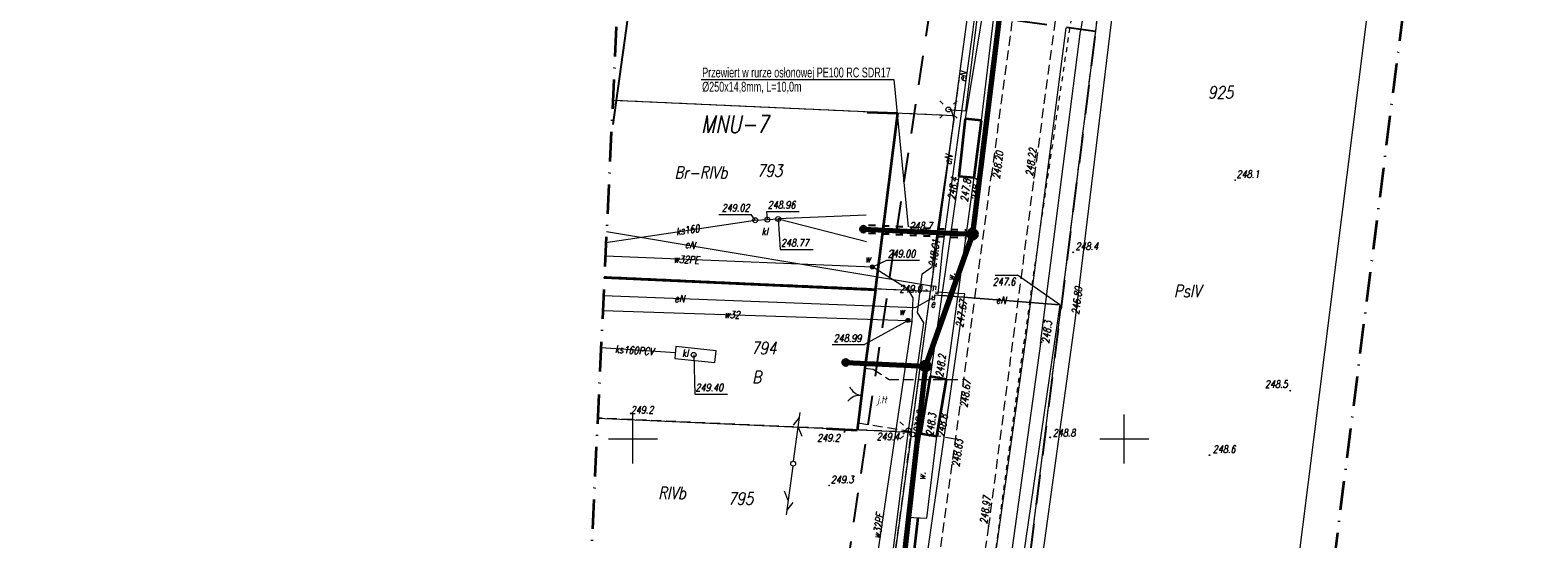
# Model space of a CAD drawing. Header units: millimetres. Extents: x 7436010 to 7436992, y 5663514 to 5666647.
# Tile 39 of 45: x 7436689 to 7436842, y 5666440 to 5666492. Entities that reach past the tile are written whole.
import ezdxf
from ezdxf.enums import TextEntityAlignment as Align

# ---------------------------------------------------------------- set-up
doc = ezdxf.new("R2010")
doc.units = ezdxf.units.MM
doc.header["$PDSIZE"] = 1
for name, pattern in [('0.7_0.7', [1.4, 0.7, -0.7]), ('1', [0]), ('3', [1, 0.5, -0.5]), ('4', [2.5, 1.5, -1]), ('GAK', [3.5, 2, -0.75, 0, -0.75]), ('GDE', [0]), ('GUZ', [1.5, 1, -0.5]), ('KOR', [2, 1, 1]), ('KOU', [1.5, 1, -0.5]), ('UBE', [0]), ('UPE', [2, 1, 1]), ('UPW', [2, 1, 1])]:
    doc.linetypes.add(name, pattern=pattern)
for name, color, linetype, lineweight in [('4 JEZDNIA MB', 7, 'KOU', 18), ('5 RÓW PRZYDROŻNY', 7, 'Continuous', 18), ('_AA_Kanalizacja grawitacyjna - trasa', 244, 'Continuous', 70), ('_AA_Odcinki boczne grawitacyjne 160mm - trasa', 30, 'Continuous', 70), ('_AA_Studnia kanalizacyjna bet.1000mm - symbol', 24, 'Continuous', 40), ('_AA_Studnia kanalizacyjna PP 600mm - symbol', 24, 'Continuous', 40), ('_HH_Przewiert OPIS', 7, 'Continuous', 25), ('_HH_Przewiert_przecisk w rurze osłonowej - trasa', 202, '0.7_0.7', 30), ('DZIALKI_SYT-WYS_T_0', 7, 'Continuous', 18), ('EDZPD_L_1', 7, 'GDE', 18), ('EDZPP_T_0', 7, 'Continuous', 18), ('EDZTD_T_0', 7, 'Continuous', 18), ('EUZOU_T_0', 96, 'Continuous', 18), ('EUZOU_T_3', 7, 'Continuous', 18), ('EUZPU_L_3', 7, 'KOR', 18), ('EUZPU_L_7', 7, 'KOR', 18), ('Linie_opisowe', 7, 'Continuous', 5), ('MPZP', 6, '4', 25), ('Podzial_sekcyjny_krzyze', 7, 'Continuous', 13), ('PunPOMIAR1', 7, 'Continuous', 18), ('RzedPOMIAR1', 7, 'Continuous', 18), ('SDROK_T_0', 7, 'Continuous', 18), ('SDRPK_L_1', 7, 'KOU', 18), ('SDRPK_L_4', 7, 'KOU', 18), ('SDRPT_L_0', 7, '1', 35), ('SIEC_ENERGETYCZNA_L_0', 1, '3', 18), ('SZOPO_L_0', 7, 'BGT', 35), ('SZOPO_T_0', 7, 'Continuous', 18), ('UEEOA_T_0', 1, 'Continuous', 18), ('UEEOC_T_0', 1, 'Continuous', 18), ('UEEOO_T_0', 1, 'Continuous', 18), ('UEEPA_L_2', 1, '1', 18), ('UEEPA_T_2', 1, 'Continuous', 18), ('UEEPB_L_0', 1, 'UBE', 18), ('UEEPON_L_0', 1, 'UPE', 18), ('UKKOA_T_3', 34, 'Continuous', 18), ('UKKOO_T_3', 34, 'Continuous', 18), ('UKKPA_T_6', 34, 'Continuous', 18), ('UKKPOR_L_3', 34, '1', 18), ('UTTPA_T_3', 30, 'Continuous', 18), ('UWWOA_T_0', 5, 'Continuous', 18), ('UWWOC_T_0', 5, 'Continuous', 18), ('UWWOO_T_0', 5, 'Continuous', 18), ('UWWPA_T_0', 5, 'Continuous', 18), ('UWWPO_L_0', 5, '1', 18), ('UWWPO_L_1', 5, '1', 18), ('UŻYTKI LINIE', 96, 'GUZ', 18), ('UŻYTKI OZNACZENIE', 96, 'Continuous', 18), ('WEKTOR WODOCIĄGI wo', 5, 'Continuous', 18), ('WUKOS_T_0', 7, 'Continuous', 18), ('WUKOS_T_1', 7, 'Continuous', 18), ('ZAKRES MAPY', 1, 'GAK', 35)]:
    doc.layers.add(name, color=color, linetype=linetype, lineweight=lineweight)
for name, color, linetype in [('_AA_Studnia kanalizacyjna bet.1000mm - plamki', 255, 'Continuous'), ('_AA_Studnia kanalizacyjna PP 600mm - plamki', 24, 'Continuous'), ('_map', 7, 'Continuous')]:
    doc.layers.add(name, color=color, linetype=linetype)
doc.styles.add('K1_ACAD', font='romans.shx', dxfattribs={"width": 0.8, "oblique": 12})
doc.styles.add('PLAN 2 pop.', font='ARIALN.TTF', dxfattribs={"width": 0.8})
doc.linetypes.add('BGT', pattern='A,3.75,[133,ltypeshp.shx,S=0.1875,R=0,X=0,Y=0],3.75', length=7.5)

# ---------------------------------------------------------------- blocks, each defined once
blk = doc.blocks.new('GRT')
at = {"linetype": 'Continuous'}
blk.add_circle((0, 0), 0.25, dxfattribs=at)
blk = doc.blocks.new('BGB')
at = {"linetype": 'Continuous'}
for centre, start, end in [((-1.5, 0), 359.9995, 60), ((1.5, 0), 120, 180.0005)]:
    blk.add_arc(centre, 1.5, start, end, dxfattribs=at)
blk = doc.blocks.new('SLS')
at = {"linetype": 'Continuous'}
blk.add_circle((0, 0), 0.25, dxfattribs=at)
blk = doc.blocks.new('LAT')
at = {"linetype": 'Continuous'}
for p, q in [((-0.53035, 0.53035), (-0.8839, 0.8839)), ((0.53035, 0.53035), (0.8839, 0.8839)), ((-0.53035, -0.53035), (-0.8839, -0.8839)), ((0.53035, -0.53035), (0.8839, -0.8839))]:
    blk.add_line(p, q, dxfattribs=at)
blk = doc.blocks.new('WLZ')
at = {"linetype": 'Continuous'}
blk.add_circle((0, 0), 0.25, dxfattribs=at)
blk = doc.blocks.new('PLT')
at = {"linetype": 'Continuous'}
for p, q in [((0.25, 0), (5.25, 0)), ((3.76605, 0), (2.9, -0.5)), ((3.9, 0.5), (4.76605, 0))]:
    blk.add_line(p, q, dxfattribs=at)
blk = doc.blocks.new('ZAS')
at = {"linetype": 'Continuous'}
for radius in [0.2, 0.175, 0.15, 0.125, 0.1, 0.075, 0.05, 0.025, 0.00715]:
    blk.add_circle((0, 0), radius, dxfattribs=at)
blk = doc.blocks.new('WSP')
at = {"linetype": 'Continuous'}
blk.add_circle((0, 0), 0.045, dxfattribs=at)
blk = doc.blocks.new('STUDZ')
at = {"layer": '4 JEZDNIA MB', "flags": 128}
for points in [[(7436804.28, 5666558.93), (7436801.27, 5666550.74), (7436798.32, 5666532.34), (7436790.81, 5666476.59), (7436786.19, 5666441.13)], [(7436795.86, 5666553), (7436796.95, 5666551.81), (7436793.98, 5666533.01), (7436786.46, 5666476.71)], [(7436784.8, 5666464.36), (7436786.46, 5666476.71)]]:
    blk.add_lwpolyline(points, dxfattribs=at)
at = {"layer": 'EDZPD_L_1'}
for p, q in [((7436782.7, 5666482.94), (7436784.86, 5666498.91)), ((7436797.48, 5666494.85), (7436787.52, 5666415.51)), ((7436814.78, 5666414.19), (7436824.95, 5666494.99)), ((7436747.94, 5666484.49), (7436782.7, 5666482.94)), ((7436782.7, 5666482.94), (7436780.28, 5666465.03)), ((7436780.28, 5666465.03), (7436747.09, 5666466.51)), ((7436778.34, 5666450.7), (7436780.28, 5666465.03)), ((7436746.4, 5666452.13), (7436778.34, 5666450.7)), ((7436778.34, 5666450.7), (7436776.29, 5666435.52))]:
    blk.add_line(p, q, dxfattribs=at)
at = {"layer": 'EUZPU_L_3'}
for p, q in [((7436798.93, 5666512.6), (7436795.55, 5666491.52)), ((7436786.04, 5666496.21), (7436783.81, 5666482.58)), ((7436785.48, 5666482.42), (7436787.08, 5666495.92)), ((7436789.97, 5666460.08), (7436794.1, 5666491.86)), ((7436791.48, 5666459.71), (7436795.55, 5666491.52)), ((7436781.91, 5666456.06), (7436784.72, 5666476.61)), ((7436779.27, 5666450.56), (7436777.9, 5666442.04)), ((7436779.89, 5666441.93), (7436780.91, 5666450.29)), ((7436777.9, 5666442.04), (7436779.89, 5666441.93))]:
    blk.add_line(p, q, dxfattribs=at)
at = {"layer": 'EUZPU_L_7'}
for p, q in [((7436783.17, 5666476.75), (7436780.25, 5666456.35)), ((7436782.66, 5666408.26), (7436789.97, 5666460.08)), ((7436791.48, 5666459.71), (7436784.87, 5666412.37))]:
    blk.add_line(p, q, dxfattribs=at)
at = {"layer": 'Podzial_sekcyjny_krzyze', "color": 7, "lineweight": 13}
for p, q in [((7436750, 5666447.5), (7436750, 5666452.5)), ((7436800, 5666447.5), (7436800, 5666452.5)), ((7436747.5, 5666450), (7436752.5, 5666450)), ((7436797.5, 5666450), (7436802.5, 5666450))]:
    blk.add_line(p, q, dxfattribs=at)
at = {"layer": 'PunPOMIAR1'}
for p in [(7436786.46, 5666476.71), (7436790.81, 5666476.59), (7436811.27, 5666476.36), (7436769.98, 5666445.26), (7436786.19, 5666441.13)]:
    blk.add_point(p, dxfattribs=at)
at = {"layer": 'SDRPK_L_1'}
for p, q in [((7436777.86, 5666413.74), (7436784.8, 5666464.36)), ((7436773.58, 5666457.21), (7436774.46, 5666457.12)), ((7436774.46, 5666457.12), (7436776.06, 5666456.05)), ((7436776.06, 5666456.05), (7436783.65, 5666456.06)), ((7436772.93, 5666451.64), (7436782.85, 5666450.02))]:
    blk.add_line(p, q, dxfattribs=at)
at = {"layer": 'SDRPK_L_4'}
blk.add_line((7436786.19, 5666441.13), (7436780.71, 5666404.11), dxfattribs=at)
at = {"layer": 'SDRPT_L_0'}
for p, q in [((7436783.81, 5666482.58), (7436783.17, 5666476.75)), ((7436785.48, 5666482.42), (7436783.81, 5666482.58)), ((7436784.72, 5666476.61), (7436785.48, 5666482.42)), ((7436783.17, 5666476.75), (7436784.72, 5666476.61)), ((7436780.25, 5666456.35), (7436779.27, 5666450.56)), ((7436781.91, 5666456.06), (7436780.25, 5666456.35)), ((7436780.91, 5666450.29), (7436781.91, 5666456.06)), ((7436779.27, 5666450.56), (7436780.91, 5666450.29)), ((7436778.45, 5666436.92), (7436779.03, 5666442.02))]:
    blk.add_line(p, q, dxfattribs=at)
at = {"layer": 'SIEC_ENERGETYCZNA_L_0'}
for p, q in [((7436794.9, 5666494.82), (7436794.15, 5666489.88)), ((7436794.15, 5666489.88), (7436793.41, 5666484.94)), ((7436793.41, 5666484.94), (7436792.68, 5666479.99)), ((7436792.68, 5666479.99), (7436791.95, 5666475.04)), ((7436791.95, 5666475.04), (7436791.23, 5666470.09)), ((7436791.23, 5666470.09), (7436790.53, 5666465.14)), ((7436790.53, 5666465.14), (7436789.83, 5666460.19)), ((7436789.83, 5666460.19), (7436789.14, 5666455.24)), ((7436789.14, 5666455.24), (7436788.46, 5666450.29)), ((7436788.46, 5666450.29), (7436787.78, 5666445.33)), ((7436787.78, 5666445.33), (7436787.12, 5666440.38)), ((7436787.12, 5666440.38), (7436786.46, 5666435.42))]:
    blk.add_line(p, q, dxfattribs=at)
at = {"layer": 'SZOPO_L_0'}
for p, q in [((7436773.84, 5666483.28), (7436776.94, 5666483.16)), ((7436774.67, 5666465.16), (7436776.94, 5666483.16)), ((7436774.67, 5666465.16), (7436747.08, 5666466.4)), ((7436774.67, 5666465.16), (7436773.58, 5666457.21)), ((7436773.58, 5666457.21), (7436772.93, 5666451.64)), ((7436772.82, 5666450.88), (7436769.68, 5666451.04)), ((7436772.93, 5666451.64), (7436772.82, 5666450.88))]:
    blk.add_line(p, q, dxfattribs=at)
at = {"layer": 'UEEOC_T_0'}
for p in [(7436786.87, 5666466.67), (7436793.43, 5666463.66)]:
    blk.add_line(p, (7436789.13, 5666466.67), dxfattribs=at)
at = {"layer": 'UEEPA_L_2', "linetype": '3'}
for p, q in [((7436780.57, 5666465.55), (7436780.42, 5666464.21)), ((7436780.85, 5666465.53), (7436780.57, 5666465.55)), ((7436780.7, 5666464.18), (7436780.85, 5666465.53)), ((7436780.42, 5666464.21), (7436780.7, 5666464.18))]:
    blk.add_line(p, q, dxfattribs=at)
at = {"layer": 'UEEPB_L_0'}
for p, q in [((7436793.43, 5666463.66), (7436781.47, 5666464.62)), ((7436791.36, 5666449.39), (7436790.94, 5666446.42))]:
    blk.add_line(p, q, dxfattribs=at)
at = {"layer": 'UEEPON_L_0'}
for p, q in [((7436784.58, 5666491.41), (7436788.73, 5666523.5)), ((7436783.88, 5666483.42), (7436785.71, 5666498.4)), ((7436781.54, 5666469.42), (7436784.58, 5666491.41)), ((7436782.43, 5666483.51), (7436782.1, 5666483.54)), ((7436782.7, 5666482.54), (7436782.43, 5666483.51)), ((7436782.43, 5666483.51), (7436783.88, 5666483.42)), ((7436780.46, 5666467.52), (7436782.7, 5666482.54)), ((7436747.31, 5666471.13), (7436780.57, 5666465.55)), ((7436781.07, 5666464.79), (7436781.54, 5666469.42)), ((7436779.43, 5666466.81), (7436780.46, 5666467.52)), ((7436778.96, 5666462.89), (7436779.43, 5666466.81)), ((7436747, 5666464.59), (7436778.76, 5666463.39)), ((7436778.43, 5666427.72), (7436783.76, 5666464.78)), ((7436778.76, 5666463.39), (7436780.64, 5666464.47)), ((7436780.66, 5666464.68), (7436793.43, 5666463.66)), ((7436783.76, 5666464.78), (7436780.78, 5666464.95)), ((7436780.78, 5666464.84), (7436781.07, 5666464.79)), ((7436779.61, 5666461.81), (7436778.96, 5666462.89)), ((7436793.43, 5666463.66), (7436789.68, 5666437.75)), ((7436778.05, 5666450.86), (7436779.61, 5666461.81)), ((7436776.21, 5666436.45), (7436778.05, 5666450.86))]:
    blk.add_line(p, q, dxfattribs=at)
at = {"layer": 'UKKOA_T_3'}
for p, q in [((7436758.72, 5666472.87), (7436762.04, 5666472.87)), ((7436762.43, 5666472.27), (7436762.04, 5666472.87)), ((7436763.68, 5666472.33), (7436763.63, 5666473.16)), ((7436763.63, 5666473.16), (7436766.92, 5666473.16)), ((7436764.77, 5666472.4), (7436764.98, 5666469.3)), ((7436764.98, 5666469.3), (7436768.33, 5666469.3)), ((7436756.18, 5666458.57), (7436756.28, 5666454.57)), ((7436756.28, 5666454.57), (7436759.63, 5666454.57))]:
    blk.add_line(p, q, dxfattribs=at)
at = {"layer": 'UKKPOR_L_3'}
for p, q in [((7436747.25, 5666470.01), (7436762.43, 5666472.27)), ((7436762.43, 5666472.27), (7436763.68, 5666472.33)), ((7436763.68, 5666472.33), (7436764.77, 5666472.4)), ((7436773.74, 5666472.79), (7436764.77, 5666472.4)), ((7436764.77, 5666472.4), (7436773.78, 5666470.11)), ((7436746.74, 5666459.3), (7436754.31, 5666458.81)), ((7436754.37, 5666459.41), (7436754.25, 5666458.21)), ((7436758.45, 5666458.98), (7436754.37, 5666459.41)), ((7436758.32, 5666457.78), (7436758.45, 5666458.98)), ((7436754.25, 5666458.21), (7436758.32, 5666457.78))]:
    blk.add_line(p, q, dxfattribs=at)
at = {"layer": 'UWWOA_T_0'}
for p, q in [((7436774.36, 5666467.52), (7436775.84, 5666468.19)), ((7436775.84, 5666468.19), (7436779.16, 5666468.19)), ((7436777.99, 5666462.07), (7436773.57, 5666459.61)), ((7436770.28, 5666459.61), (7436773.57, 5666459.61))]:
    blk.add_line(p, q, dxfattribs=at)
at = {"layer": 'UWWPO_L_0'}
for p, q in [((7436747.19, 5666468.64), (7436774.36, 5666467.52)), ((7436778.02, 5666465.21), (7436774.36, 5666467.52)), ((7436778.51, 5666464.36), (7436778.02, 5666465.21)), ((7436746.92, 5666463.09), (7436777.99, 5666462.07)), ((7436778.41, 5666461.94), (7436778.51, 5666464.36)), ((7436771.39, 5666414.26), (7436778.41, 5666461.94)), ((7436777.99, 5666462.07), (7436778.41, 5666461.94))]:
    blk.add_line(p, q, dxfattribs=at)
at = {"layer": 'UŻYTKI LINIE', "flags": 128}
for points in [[(7436823.93, 5666586.6), (7436810.63, 5666566.41), (7436804.47, 5666551.66), (7436797.48, 5666494.85), (7436787.52, 5666415.51)], [(7436773.49, 5666416.41), (7436776.29, 5666435.52), (7436778.34, 5666450.7), (7436780.28, 5666465.03), (7436782.7, 5666482.94), (7436784.86, 5666498.91)], [(7436747.94, 5666484.49), (7436782.7, 5666482.94)], [(7436780.28, 5666465.03), (7436747.09, 5666466.51)], [(7436778.34, 5666450.7), (7436746.4, 5666452.13)]]:
    blk.add_lwpolyline(points, dxfattribs=at)
at = {"layer": 'WEKTOR WODOCIĄGI wo'}
for p, q in [((7436799.18, 5666496.73), (7436794.97, 5666462.04)), ((7436794.97, 5666462.04), (7436787.95, 5666411.32))]:
    blk.add_line(p, q, dxfattribs=at)
at = {"layer": 'ZAKRES MAPY', "ltscale": 1.5}
blk.add_lwpolyline([(7436499.64, 5664770.19), (7436618.18, 5665205.39), (7436683.21, 5665437.78), (7436699.29, 5665515.69), (7436766.55, 5666002.2), (7436830.55, 5666510.53), (7436842.09, 5666581.76), (7436785.51, 5666596.85), (7436785.51, 5666596.85), (7436586.58, 5666594.14), (7436584.94, 5666524.7), (7436750.08, 5666529.35), (7436745.08, 5666424.3), (7436720.95, 5666302.3), (7436720.95, 5666302.3), (7436688.83, 5666001.55), (7436443.21, 5666009.35), (7436440.09, 5665956.61), (7436694.21, 5665946.11), (7436662.94, 5665733.97), (7436630.66, 5665497.39), (7436531.49, 5665129.94)], dxfattribs=at)
at = {"layer": 'EDZPP_T_0'}
blk.add_blockref('GRT', (7436778.44, 5666450.47), dxfattribs=at)
at = {"layer": 'SZOPO_T_0', "rotation": 83.34387068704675}
blk.add_blockref('BGB', (7436773.26, 5666454.43), dxfattribs=at)
at = {"layer": 'UEEPA_T_2'}
for name, p in [('LAT', (7436782.1, 5666483.54)), ('SLS', (7436782.1, 5666483.54)), ('LAT', (7436778.05, 5666450.86)), ('SLS', (7436778.05, 5666450.86))]:
    blk.add_blockref(name, p, dxfattribs=at)
at = {"layer": 'UKKPA_T_6'}
for p in [(7436762.43, 5666472.27), (7436763.68, 5666472.33), (7436764.77, 5666472.4), (7436756.18, 5666458.57)]:
    blk.add_blockref('WLZ', p, dxfattribs=at)
at = {"layer": 'UTTPA_T_3'}
for name, rotation in [('PLT', 82.28284177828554), ('SLS', 0.06310092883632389), ('PLT', 262.3079067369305)]:
    blk.add_blockref(name, (7436766.3, 5666447.48), dxfattribs=dict(at, rotation=rotation))
at = {"layer": 'UWWPA_T_0'}
for p, rotation in [((7436774.36, 5666467.52), 177.6441261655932), ((7436777.99, 5666462.07), 167.8752890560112)]:
    blk.add_blockref('ZAS', p, dxfattribs=dict(at, rotation=rotation))
at = {"layer": 'WUKOS_T_0'}
for p in [(7436783.17, 5666476.75), (7436784.02, 5666476.44), (7436784.72, 5666476.61), (7436781.17, 5666456.31), (7436781.91, 5666456.06), (7436783.65, 5666456.06), (7436779.27, 5666450.56), (7436780.18, 5666450.33), (7436780.91, 5666450.29), (7436782.85, 5666450.02)]:
    blk.add_blockref('WSP', p, dxfattribs=at)
for p, rotation in [((7436781.26, 5666471.12), 0.06176221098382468), ((7436794.79, 5666469), 0.06132507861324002), ((7436779.86, 5666465.15), 0.06181685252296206), ((7436791.57, 5666459.86), 0.06116115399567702), ((7436816.9, 5666454.92), 0.06050545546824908), ((7436749.77, 5666452.59), 0.0638932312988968), ((7436771.52, 5666450.74), 0.0625818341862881), ((7436777.55, 5666450.56), 0.06203541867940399), ((7436792.47, 5666450.16), 0.06086062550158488), ((7436808.67, 5666448.35), 0.06017760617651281)]:
    blk.add_blockref('WSP', p, dxfattribs=dict(at, rotation=rotation))
at = {"layer": '5 RÓW PRZYDROŻNY', "style": 'K1_ACAD', "oblique": 12, "width": 0.8}
blk.add_text('w.', height=0.75, rotation=86.154, dxfattribs=at).set_placement((7436782.74, 5666466.49), align=Align.CENTER)
at = {"layer": 'DZIALKI_SYT-WYS_T_0', "style": 'K1_ACAD', "oblique": 12, "width": 0.8}
for s, p in [('793', (7436763.91, 5666477.31)), ('794', (7436763.31, 5666459.25)), ('795', (7436760.96, 5666443.93))]:
    blk.add_text(s, height=1.25, dxfattribs=at).set_placement(p, align=Align.MIDDLE)
at = {"layer": 'EDZTD_T_0', "style": 'K1_ACAD', "oblique": 12, "width": 0.8}
blk.add_text('925', height=1.25, dxfattribs=at).set_placement((7436808.52, 5666485.91), align=Align.TOP_LEFT)
at = {"layer": 'EUZOU_T_0', "style": 'K1_ACAD', "oblique": 12, "width": 0.8}
blk.add_text('B', height=1.25, dxfattribs=at).set_placement((7436762.59, 5666456.31), align=Align.MIDDLE)
at = {"layer": 'EUZOU_T_3', "style": 'K1_ACAD', "oblique": 12, "width": 0.8}
blk.add_text('w.', height=0.75, rotation=86.154, dxfattribs=at).set_placement((7436779.75, 5666446.22), align=Align.CENTER)
at = {"layer": 'RzedPOMIAR1', "style": 'K1_ACAD', "oblique": 12, "width": 0.8}
for s, rotation, p in [('248.20', 82.392, (7436787.32, 5666476.44)), ('248.22', 82.328, (7436790.7, 5666476.73)), ('248.97', 82.5704, (7436786.05, 5666441.32))]:
    blk.add_text(s, height=0.75, rotation=rotation, dxfattribs=at).set_placement(p)
for s, p in [('248.1', (7436811.43, 5666476.59)), ('249.3', (7436770.14, 5666445.49))]:
    blk.add_text(s, height=0.75, dxfattribs=at).set_placement(p)
at = {"layer": 'SDROK_T_0', "style": 'K1_ACAD', "oblique": 12, "width": 0.8}
blk.add_text('j.tł', height=0.75, dxfattribs=at).set_placement((7436774.87, 5666453.63))
at = {"layer": 'UEEOA_T_0', "style": 'K1_ACAD', "oblique": 12, "width": 0.8}
blk.add_text('e', height=0.75, rotation=0.0619, dxfattribs=at).set_placement((7436780.3, 5666463.4))
at = {"layer": 'UEEOC_T_0', "style": 'K1_ACAD', "oblique": 12, "width": 0.8}
blk.add_text('248.01', height=0.75, rotation=81.5178, dxfattribs=at).set_placement((7436780.46, 5666467.52), align=Align.MIDDLE_LEFT)
blk.add_text('247.6', height=0.75, dxfattribs=at).set_placement((7436786.61, 5666466.39), align=Align.TOP_LEFT)
blk.add_text('247.67', height=0.75, rotation=81, dxfattribs=at).set_placement((7436783.66, 5666464.15), align=Align.MIDDLE_RIGHT)
at = {"layer": 'UEEOO_T_0', "style": 'K1_ACAD', "oblique": 12, "width": 0.8}
for rotation, p in [(82.1368, (7436783.88, 5666486.35)), (350.4662, (7436755.24, 5666469.48))]:
    blk.add_text('eN', height=0.75, rotation=rotation, dxfattribs=at).set_placement(p)
for rotation, p in [(81.5178, (7436782.09, 5666478.45)), (357.8448, (7436754.74, 5666464.29)), (355.4332, (7436787.46, 5666464.14))]:
    blk.add_text('eN', height=0.75, rotation=rotation, dxfattribs=at).set_placement(p, align=Align.MIDDLE)
at = {"layer": 'UKKOA_T_3', "style": 'K1_ACAD', "oblique": 12, "width": 0.8}
blk.add_text('249.02', height=0.75, dxfattribs=at).set_placement((7436761.86, 5666473.17), align=Align.RIGHT)
for s, p in [('248.96', (7436763.71, 5666473.46)), ('248.77', (7436765.06, 5666469.6)), ('249.40', (7436756.36, 5666454.87))]:
    blk.add_text(s, height=0.75, dxfattribs=at).set_placement(p)
for p in [(7436763.08, 5666471.51), (7436754.99, 5666459.11)]:
    blk.add_text('kl', height=0.75, dxfattribs=at).set_placement(p, align=Align.TOP_LEFT)
at = {"layer": 'UKKOO_T_3', "style": 'K1_ACAD', "oblique": 12, "width": 0.8}
blk.add_text('ks160', height=0.75, rotation=8.4561, dxfattribs=at).set_placement((7436755.63, 5666470.91), align=Align.CENTER)
blk.add_text('ks160PCV', height=0.75, rotation=356.3269, dxfattribs=at).set_placement((7436750.14, 5666459.02), align=Align.MIDDLE)
at = {"layer": 'UWWOA_T_0', "style": 'K1_ACAD', "oblique": 12, "width": 0.8}
for s, p in [('249.00', (7436775.92, 5666468.49)), ('w', (7436773.63, 5666467.96)), ('w', (7436777.08, 5666462.61))]:
    blk.add_text(s, height=0.75, dxfattribs=at).set_placement(p)
blk.add_text('248.99', height=0.75, dxfattribs=at).set_placement((7436773.25, 5666459.89), align=Align.RIGHT)
at = {"layer": 'UWWOC_T_0', "style": 'K1_ACAD', "oblique": 12, "width": 0.8}
blk.add_text('246.80', height=0.75, rotation=83.0846, dxfattribs=at).set_placement((7436795.39, 5666462.63))
at = {"layer": 'UWWOO_T_0', "style": 'K1_ACAD', "oblique": 12, "width": 0.8}
for rotation, p in [(357.6441, (7436754.1, 5666467.95)), (81.6244, (7436775.15, 5666439.81))]:
    blk.add_text('w32PE', height=0.75, rotation=rotation, dxfattribs=at).set_placement(p)
blk.add_text('w32', height=0.75, rotation=358.1122, dxfattribs=at).set_placement((7436760.08, 5666462.66), align=Align.MIDDLE)
at = {"layer": 'UŻYTKI OZNACZENIE', "style": 'K1_ACAD', "oblique": 12, "width": 0.8}
for s, p in [('Br-RIVb', (7436756.92, 5666477.13)), ('PsIV', (7436806.43, 5666465.07)), ('RIVb', (7436753.97, 5666444.51))]:
    blk.add_text(s, height=1.25, dxfattribs=at).set_placement(p, align=Align.MIDDLE)
at = {"layer": 'WUKOS_T_1', "style": 'K1_ACAD', "oblique": 12, "width": 0.8}
for s, rotation, p in [('248.4', 81.855, (7436783.1, 5666476.6)), ('248.7', 0.0618, (7436780.47, 5666471.32)), ('249.0', 0.0618, (7436779.42, 5666464.92)), ('248.5', 0.0605, (7436816.63, 5666455.22)), ('249.2', 0.0626, (7436771.06, 5666449.73))]:
    blk.add_text(s, height=0.75, rotation=rotation, dxfattribs=at).set_placement(p, align=Align.RIGHT)
blk.add_text('247.8', height=0.75, rotation=82.2126, dxfattribs=at).set_placement((7436784.02, 5666476.45), align=Align.MIDDLE_RIGHT)
for s, rotation, p in [('248.3', 82.215, (7436784.72, 5666476.61)), ('248.67', 82.6117, (7436783.65, 5666456.06)), ('249.4', 0.0621, (7436777.11, 5666450.62)), ('248.83', 82.1934, (7436782.85, 5666450.02))]:
    blk.add_text(s, height=0.75, rotation=rotation, dxfattribs=at).set_placement(p, align=Align.TOP_RIGHT)
for s, rotation, p in [('248.4', 0.0613, (7436795.04, 5666469.24)), ('248.3', 82.7628, (7436792.35, 5666459.69)), ('249.2', 0.0639, (7436749.77, 5666452.59)), ('248.9', 80.406, (7436779.27, 5666450.56)), ('248.8', 0.0608, (7436792.72, 5666450.26)), ('248.6', 0.0602, (7436809.01, 5666448.6))]:
    blk.add_text(s, height=0.75, rotation=rotation, dxfattribs=at).set_placement(p)
for s, rotation, p in [('248.2', 82.2126, (7436781.17, 5666456.31)), ('248.3', 82.1881, (7436780.18, 5666450.33))]:
    blk.add_text(s, height=0.75, rotation=rotation, dxfattribs=at).set_placement(p, align=Align.MIDDLE_LEFT)
blk.add_text('248.8', height=0.75, rotation=80.1677, dxfattribs=at).set_placement((7436780.91, 5666450.29), align=Align.TOP_LEFT)
blk = doc.blocks.new('MPZP')
at = {"layer": 'MPZP', "color": 220, "ltscale": 2, "flags": 128}
blk.add_lwpolyline([(7436796.9, 5666490.26), (7436754.87, 5666495.88), (7436757.95, 5666572.89), (7436758.79, 5666595.42)], dxfattribs=at)
at = {"layer": 'MPZP', "ltscale": 2, "flags": 128}
for points in [[(7436822.53, 5666584.47), (7436810.63, 5666566.41), (7436804.47, 5666551.66), (7436797.48, 5666494.85), (7436787.52, 5666415.51), (7436785.48, 5666400.66)], [(7436785.89, 5666532.3), (7436781.02, 5666499.08), (7436775.93, 5666465.22), (7436771.24, 5666433.27), (7436770.23, 5666426.64), (7436769.49, 5666423.51), (7436768.61, 5666420.36), (7436767.57, 5666417.68), (7436766.38, 5666415.03), (7436765.32, 5666412.91), (7436763.56, 5666410.14), (7436760.97, 5666406.54), (7436756.21, 5666401.05), (7436750.28, 5666394.31), (7436739.08, 5666381.49)]]:
    blk.add_lwpolyline(points, dxfattribs=at)
at = {"layer": 'MPZP', "linetype": 'Continuous', "ltscale": 2, "flags": 128}
blk.add_lwpolyline([(7436691.03, 5666536.15), (7436755.53, 5666536.76), (7436747.77, 5666480.77)], dxfattribs=at)
at = {"layer": 'MPZP', "style": 'K1_ACAD', "oblique": 12, "width": 0.8}
blk.add_text('MNU-7', height=1.75, dxfattribs=at).set_placement((7436756.76, 5666479.4), align=Align.BOTTOM_LEFT)

msp = doc.modelspace()

# ---------------------------------------------------------------- hatches: boundary and pattern name
at = {"layer": '_AA_Studnia kanalizacyjna bet.1000mm - plamki', "linetype": 'Continuous'}
h = msp.add_hatch(color=256, dxfattribs=at)
edge = h.paths.add_edge_path()
edge.add_arc((7436784.56, 5666470.85), 0.5, 0, 360)
h = msp.add_hatch(color=256, dxfattribs=at)
edge = h.paths.add_edge_path()
edge.add_arc((7436779.77, 5666457.42), 0.5, 0, 360)
at = {"layer": '_AA_Studnia kanalizacyjna PP 600mm - plamki', "linetype": 'Continuous'}
h = msp.add_hatch(color=30, dxfattribs=at)
edge = h.paths.add_edge_path()
edge.add_arc((7436773.45, 5666471.36), 0.3, 0, 360)
h = msp.add_hatch(color=30, dxfattribs=at)
edge = h.paths.add_edge_path()
edge.add_arc((7436771.65, 5666457.79), 0.3, 0, 360)

# ---------------------------------------------------------------- linework, layer by layer
at = {"layer": '_AA_Kanalizacja grawitacyjna - trasa'}
msp.add_lwpolyline([(7436799.14, 5666560.67), (7436794.63, 5666559.01), (7436795.29, 5666549.69), (7436791.18, 5666520.21), (7436787.8, 5666497.3), (7436784.56, 5666470.85), (7436779.77, 5666457.42), (7436776.83, 5666431.17), (7436773.64, 5666409.33), (7436774.03, 5666391), (7436767.3, 5666342.68), (7436767.3, 5666342.68), (7436762, 5666342.3), (7436760.24, 5666328.93)], dxfattribs=at)
at = {"layer": '_AA_Odcinki boczne grawitacyjne 160mm - trasa', "linetype": 'Continuous'}
for points in [[(7436773.45, 5666471.36), (7436773.45, 5666471.36), (7436784.56, 5666470.85)], [(7436771.65, 5666457.79), (7436779.77, 5666457.42)]]:
    msp.add_lwpolyline(points, dxfattribs=at)
at = {"layer": '_AA_Studnia kanalizacyjna bet.1000mm - symbol', "linetype": 'Continuous'}
for centre in [(7436784.56, 5666470.85), (7436779.77, 5666457.42)]:
    msp.add_circle(centre, 0.5, dxfattribs=at)
at = {"layer": '_AA_Studnia kanalizacyjna PP 600mm - symbol', "color": 30, "linetype": 'Continuous'}
for centre in [(7436773.45, 5666471.36), (7436771.65, 5666457.79)]:
    msp.add_circle(centre, 0.3, dxfattribs=at)
at = {"layer": '_HH_Przewiert_przecisk w rurze osłonowej - trasa'}
for points in [[(7436773.97, 5666471.76), (7436784, 5666471.25)], [(7436773.97, 5666470.96), (7436783.94, 5666470.45)]]:
    msp.add_lwpolyline(points, dxfattribs=at)
at = {"layer": 'Linie_opisowe'}
for p, q in [((7436756.94, 5666486.61), (7436776.55, 5666486.61)), ((7436776.55, 5666486.61), (7436778.01, 5666471.59))]:
    msp.add_line(p, q, dxfattribs=at)
at = {"layer": 'UWWPO_L_1', "linetype": 'UPW'}
for p, q in [((7436799.18, 5666496.73), (7436794.97, 5666462.04)), ((7436794.97, 5666462.04), (7436787.95, 5666411.32))]:
    msp.add_line(p, q, dxfattribs=at)

# ---------------------------------------------------------------- block references
at = {"layer": '_map'}
msp.add_blockref('STUDZ', (0, 0), dxfattribs=at)
at = {"layer": 'MPZP'}
msp.add_blockref('MPZP', (0.18, 1.24), dxfattribs=at)

# ---------------------------------------------------------------- texts
at = {"layer": '_HH_Przewiert OPIS', "style": 'PLAN 2 pop.', "width": 0.8}
for s, p in [('Przewiert w rurze osłonowej PE100 RC SDR17', (7436757.04, 5666486.81)), ('%%c250x14,8mm, L=10,0m', (7436757.04, 5666485.36))]:
    msp.add_text(s, height=1, dxfattribs=at).set_placement(p)

doc.saveas('drawing.dxf')
